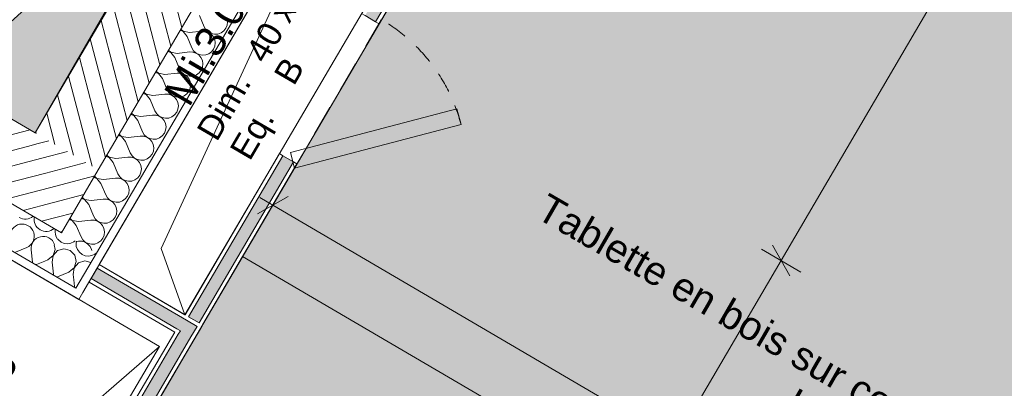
# Model space of a CAD drawing. Header units: millimetres. Extents: x -95266 to 45774, y -33242 to 22435.
# Tile 63 of 88: x -71141 to -68716, y 11918 to 12827. Entities that reach past the tile are written whole.
import ezdxf
from ezdxf.enums import TextEntityAlignment as Align

# ---------------------------------------------------------------- set-up
doc = ezdxf.new("R2010")
doc.units = ezdxf.units.MM
doc.header["$MEASUREMENT"] = 0
doc.linetypes.add('! FIN Pointille', pattern=[87.5, 50, -37.5])
doc.linetypes.add('Tirets petits', pattern=[125, 75, -50])
for name, color, linetype in [('01-STR_Dalles.ARCHI', 7, 'Continuous'), ('01-STR_Murs.ARCHI', 7, 'Continuous'), ('03-SURFACE _ Utile.ARCHI', 7, 'Continuous'), ('04-SOE_Cloisons .ARCHI', 7, 'Continuous'), ('04-SOE_Faux Plafond.ARCHI', 7, 'Continuous'), ('04-SOE_Revetement de sol.ARCHI', 7, 'Continuous'), ('05-INF _ ANNOTATIONS.ARCHI', 7, 'Continuous'), ('05-INF _ COTATIONS.ARCHI', 7, 'Continuous'), ('06-REP _ EQUIP MOBI _ Fluides.ARCHI', 7, 'Continuous'), ('06-REP _ EQUIP MOBI _ marché.ARCHI', 7, 'Continuous'), ('Marques de porte Archicad', 7, 'Continuous'), ('Marques de Zone Archicad', 7, 'Continuous'), ('Portes Archicad', 7, 'Continuous')]:
    doc.layers.add(name, color=color, linetype=linetype)
doc.styles.add('STYLE_GENERE_1', font='arial.ttf')
doc.styles.add('STYLE_GENERE_2', font='arial.ttf')
doc.dimstyles.new('STYLE_GENERE__1', dxfattribs={"dimtxt": 75, "dimasz": 57, "dimexe": 0.18, "dimexo": 50, "dimgap": 0, "dimtad": 1, "dimlfac": 0.001, "dimzin": 0, "dimdsep": 46, "dimtxsty": 'STYLE_GENERE_1', "dimblk": 'ARROWHEAD_2', "dimblk1": 'ARROWHEAD_2', "dimblk2": 'ARROWHEAD_2', "dimcen": 0.09, "dimclrd": 256, "dimclre": 256, "dimclrt": 256, "dimazin": 0, "dimtfac": 1, "dimtdec": 4, "dimtmove": 0, "dimatfit": 3, "dimfxl": 0, "dimtolj": 1, "dimtzin": 0, "dimarcsym": 0})
doc.dimstyles.new('STYLE_GENERE__2', dxfattribs={"dimtxt": 0.18, "dimasz": 57, "dimexe": 0.18, "dimexo": 0.0625, "dimgap": 0, "dimtad": 0, "dimtih": 1, "dimtoh": 1, "dimdec": 4, "dimzin": 0, "dimdsep": 46, "dimcen": 0.09, "dimadec": 0, "dimazin": 0, "dimtfac": 1, "dimtdec": 4, "dimtmove": 0, "dimatfit": 3, "dimldrblk": 'ARROWHEAD_16', "dimfxl": 0, "dimtolj": 1, "dimtzin": 0, "dimarcsym": 0})
pattern_1 = [(194.63202, (0, 0), (-9.47288, 36.283806), [])]

# ---------------------------------------------------------------- blocks, each defined once
blk = doc.blocks.new('Info__23_2', base_point=(-67337.4, 12996.5))
at = {"layer": '03-SURFACE _ Utile.ARCHI', "linetype": 'Continuous', "lineweight": 0, "true_color": 0xffe48a}
blk.add_hatch(color=41, dxfattribs=at).paths.add_polyline_path([(-70895.2, 11725.7), (-68055.6, 10061.9), (-67417.2, 11150.1), (-66277.7, 10497.4), (-65973.6, 11024.1), (-65624.6, 10822.6), (-65102.6, 10521.2), (-63062.3, 14055.1), (-67424.2, 16574.4), (-69604.8, 12852.9), (-70074.5, 13126.3)])
at = {"layer": 'Marques de Zone Archicad', "color": 7, "lineweight": 5}
for tag, height, style, p in [('ROOM_NAME', 125, 'STYLE_GENERE_2', (-67524.8, 13643.2)), ('DUMMY_861', 125, 'STYLE_GENERE_2', (-67252.8, 13514.7)), ('measuredAreaCode', 100, 'STYLE_GENERE_1', (-67642.7, 13444.8)), ('DUMMY_862', 100, 'STYLE_GENERE_1', (-67740.9, 13274.6)), ('DUMMY_864', 100, 'STYLE_GENERE_1', (-67839.1, 13104.5)), ('DUMMY_863', 100, 'STYLE_GENERE_1', (-67470.3, 13118.4)), ('titleZoneLevel', 100, 'STYLE_GENERE_1', (-67937.4, 12934.4)), ('DUMMY_865', 100, 'STYLE_GENERE_1', (-67502.5, 12910.2))]:
    blk.add_attdef(tag, text='', height=height, rotation=329.9997, dxfattribs=dict(at, style=style)).set_placement(p, align=Align.TOP_LEFT)
blk = doc.blocks.new('Dalle_8_2', base_point=(-87291.7, 4437.9))
at = {"layer": '04-SOE_Faux Plafond.ARCHI', "color": 252, "linetype": 'Tirets petits', "lineweight": 5, "flags": 128}
blk.add_lwpolyline([(-87291.7, 4437.9), (-76490.4, 21808.4), (-36023.4, -1555.2), (-39411.7, -7251.8), (-41500.3, -6028), (-43890.9, -4627.3), (-44756.4, -6104.4), (-53251, -1126.9), (-52156.1, 745.7), (-53422.7, 1487.9), (-53460.6, 1423.2), (-53841, 1646.1), (-57988.5, 4076.8), (-57988.2, 4077.3), (-63007.5, 7016.8), (-62958, 7101.4), (-66320.9, 9071.9), (-66373.3, 8982.4), (-70933.1, 11661), (-70035.8, 13192.4), (-72449.2, 14601.8), (-72270.4, 14906.9), (-74211.7, 16044.4), (-75399.8, 14016.8), (-76572.4, 14703.9), (-78078.4, 12133.6), (-80174.3, 8556.8), (-78961.8, 7856.7), (-78041.3, 9427.6), (-72585.2, 6230.6), (-77581.8, -2296.9), (-82427.2, 536.8), (-82006.1, 1387.3)], close=True, dxfattribs=at)
blk = doc.blocks.new('Dalle_16_2', base_point=(-87291.7, 4437.9))
at = {"layer": '04-SOE_Revetement de sol.ARCHI', "color": 7, "linetype": 'Continuous', "lineweight": 5, "flags": 128}
blk.add_lwpolyline([(-58015.2, 4179.4), (-62969.6, 7081.5), (-62958, 7101.4), (-66256.1, 9034.1), (-65662.9, 10050.6), (-65381.5, 9888.2), (-65037.8, 10483.5), (-65973.6, 11023.8), (-66280, 10493.3), (-67417.2, 11150.1), (-68055.6, 10061.9), (-70895.2, 11725.7), (-70035.8, 13192.4), (-72449.2, 14601.8), (-72270.4, 14906.9), (-74211.8, 16044.1), (-75361.8, 14081.5), (-76600.8, 14807.5), (-81255.1, 6860.5), (-74500.5, 2960.8), (-77419.1, -2019.2), (-77695.7, -1857.5), (-77858.4, -2135.2), (-82427.2, 536.8)], dxfattribs=at)
blk = doc.blocks.new('*X242')
at = {"layer": '01-STR_Murs.ARCHI', "color": 7, "linetype": 'Continuous', "lineweight": 5}
for p, q in [((-71031.7, 12275.6), (-71031.7, 12275.6)), ((-71031.7, 12275.6), (-71023.4, 12274.6)), ((-71023.4, 12274.6), (-71015.3, 12276)), ((-71015.3, 12276), (-71007.8, 12279.5)), ((-71007.8, 12279.5), (-71004.9, 12282)), ((-71001.6, 12280), (-71002.3, 12276.3)), ((-71002.3, 12276.3), (-71001.7, 12268)), ((-71016.5, 12258.4), (-71028, 12261.4)), ((-71005.1, 12246.6), (-71016.5, 12258.4)), ((-71001.7, 12268), (-70998.9, 12260.2)), ((-70998.9, 12260.2), (-70994, 12253.5)), ((-70994, 12253.5), (-70987.6, 12248.4)), ((-70987.6, 12248.4), (-70979.9, 12245.2)), ((-70963.5, 12245.6), (-70956, 12249.1)), ((-70956, 12249.1), (-70953.2, 12251.6)), ((-71007.2, 12215.1), (-71001.7, 12230.5)), ((-70996.2, 12227.3), (-71007, 12215)), ((-71001.7, 12230.5), (-71005.1, 12246.6)), ((-70980.6, 12232.2), (-70996.2, 12227.3)), ((-70965.6, 12228.3), (-70980.6, 12232.2)), ((-70979.9, 12245.2), (-70971.7, 12244.3)), ((-70971.7, 12244.3), (-70963.5, 12245.6)), ((-71014.4, 12209.3), (-71007.2, 12215.1)), ((-71007, 12215), (-71009.7, 12198.8)), ((-71009.7, 12198.8), (-71008.2, 12185.4))]:
    blk.add_line(p, q, dxfattribs=at)
blk = doc.blocks.new('*X243')
at = {"layer": '01-STR_Murs.ARCHI', "color": 7, "linetype": 'Continuous', "lineweight": 5}
for p, q in [((-71047.5, 12286.2), (-71045.8, 12283.9)), ((-71045.8, 12283.9), (-71039.3, 12278.7)), ((-71039.3, 12278.7), (-71031.7, 12275.6)), ((-71059, 12245.4), (-71053.5, 12260.8)), ((-71048, 12257.6), (-71058.8, 12245.3)), ((-71053.5, 12260.8), (-71055.9, 12272)), ((-71032.3, 12262.5), (-71048, 12257.6)), ((-71028, 12261.4), (-71032.3, 12262.5)), ((-71071.8, 12235.2), (-71079.3, 12232)), ((-71071.8, 12235.2), (-71059, 12245.4)), ((-71058.8, 12245.3), (-71061.4, 12229.1)), ((-71061.4, 12229.1), (-71058, 12199.3)), ((-71020, 12204.8), (-71047.7, 12193.2)), ((-71020, 12204.8), (-71014.4, 12209.3)), ((-71058.1, 12197.2), (-71058, 12199.3)), ((-71047.7, 12193.2), (-71049.5, 12192.2)), ((-71008.2, 12185.4), (-71006.3, 12169)), ((-71006.3, 12166.9), (-71006.3, 12169))]:
    blk.add_line(p, q, dxfattribs=at)
blk = doc.blocks.new('*X244')
at = {"layer": '01-STR_Murs.ARCHI', "color": 7, "linetype": 'Continuous', "lineweight": 5}
for p, q in [((-71123.6, 12265.5), (-71151.2, 12253.9)), ((-71113.2, 12259.4), (-71109.8, 12229.6)), ((-71079.3, 12232), (-71099.5, 12223.6))]:
    blk.add_line(p, q, dxfattribs=at)
for centre, start, end in [((-71135.2, 12293.2), 292.7621, 186.5019), ((-71127.7, 12365.3), 239.632, 310.4971), ((-71075.9, 12335), 168.7669, 239.632), ((-71075.9, 12335), 239.632, 310.4971), ((-71024.2, 12304.6), 168.7669, 218.4227), ((-71083.4, 12262.8), 19.9725, 186.5019), ((-71139.6, 12226.2), 2.239, 6.5019), ((-71087.9, 12195.9), 112.7621, 117.025)]:
    blk.add_arc(centre, 30, start, end, dxfattribs=at)
blk = doc.blocks.new('Mur_53_2', base_point=(-71102.8, 12547.9))
at = {"layer": '01-STR_Murs.ARCHI', "linetype": 'Continuous', "lineweight": 0, "true_color": 0x000000}
h = blk.add_hatch(dxfattribs=at)
h.set_pattern_fill('Hachure_simple_0002', color=18, style=0, pattern_type=2)
h.set_pattern_definition(pattern_1)
h.paths.add_polyline_path([(-71102.8, 12547.9), (-73087.2, 13710.7), (-73178.2, 13555.4), (-71193.8, 12392.6)])
h = blk.add_hatch(dxfattribs=at)
h.set_pattern_fill('Hachure_simple_0002', color=18, style=0, pattern_type=2)
h.set_pattern_definition(pattern_1)
h.paths.add_polyline_path([(-71102.8, 12547.9), (-71193.8, 12392.6), (-71038.5, 12301.6)])
h = blk.add_hatch(dxfattribs=at)
h.set_pattern_fill('Hachure_simple_0002', color=18, style=0, pattern_type=2)
h.set_pattern_definition(pattern_1)
h.paths.add_polyline_path([(-70947.5, 12456.9), (-71102.8, 12547.9), (-71038.5, 12301.6)])
at = {"layer": '01-STR_Murs.ARCHI', "color": 7, "linetype": 'Continuous', "lineweight": 5}
for p, q in [((-71038.5, 12301.6), (-73178.2, 13555.4)), ((-71002.8, 12164.8), (-73228.8, 13469.1)), ((-71038.5, 12301.6), (-70947.5, 12456.9)), ((-71002.8, 12164.8), (-70952.2, 12251.1))]:
    blk.add_line(p, q, dxfattribs=at)
at = {"layer": '01-STR_Murs.ARCHI', "color": 7, "linetype": 'Continuous', "lineweight": 5, "flags": 128}
for points in [[(-71102.8, 12547.9), (-72089.5, 13126.1)], [(-71401.1, 12375), (-70995.6, 12137.4)], [(-70995.6, 12137.4), (-70985.5, 12154.7)]]:
    blk.add_lwpolyline(points, dxfattribs=at)
at = {"layer": '01-STR_Murs.ARCHI', "color": 7, "lineweight": 5}
for name in ['*X244', '*X243', '*X242']:
    blk.add_blockref(name, (0, 0), dxfattribs=at)
blk = doc.blocks.new('*X279')
at = {"layer": '01-STR_Murs.ARCHI', "color": 7, "linetype": 'Continuous', "lineweight": 5}
for p, q in [((-70698.3, 12836.9), (-70686.7, 12809.3)), ((-70686.7, 12809.3), (-70682.5, 12802.2)), ((-70633.2, 12805.7), (-70630, 12813.4)), ((-70629.1, 12821.6), (-70630.4, 12829.8)), ((-70630, 12813.4), (-70629.1, 12821.6)), ((-70738.9, 12798), (-70746.1, 12800.6)), ((-70744.6, 12803.2), (-70738.8, 12798.2)), ((-70728.7, 12785.2), (-70738.9, 12798)), ((-70738.8, 12798.2), (-70722.6, 12795.5)), ((-70728.7, 12785.2), (-70717.1, 12757.5)), ((-70722.6, 12795.5), (-70692.8, 12798.9)), ((-70684.5, 12798.7), (-70692.8, 12798.9)), ((-70676.6, 12796.3), (-70684.5, 12798.7)), ((-70682.5, 12802.2), (-70676.5, 12796.5)), ((-70669.7, 12791.7), (-70676.6, 12796.3)), ((-70676.5, 12796.5), (-70669.2, 12792.6)), ((-70664.3, 12785.5), (-70669.7, 12791.7)), ((-70669.2, 12792.6), (-70661.1, 12790.9)), ((-70660.7, 12778), (-70664.3, 12785.5)), ((-70661.1, 12790.9), (-70652.8, 12791.5)), ((-70652.8, 12791.5), (-70645, 12794.4)), ((-70645, 12794.4), (-70638.3, 12799.2)), ((-70638.3, 12799.2), (-70633.2, 12805.7)), ((-70663.5, 12753.9), (-70660.4, 12761.6)), ((-70659.4, 12769.8), (-70660.7, 12778)), ((-70660.4, 12761.6), (-70659.4, 12769.8)), ((-70769.2, 12746.2), (-70776.5, 12748.8)), ((-70774.9, 12751.5), (-70769.1, 12746.4)), ((-70759, 12733.4), (-70769.2, 12746.2)), ((-70769.1, 12746.4), (-70752.9, 12743.8)), ((-70752.9, 12743.8), (-70723.1, 12747.2)), ((-70714.9, 12746.9), (-70723.1, 12747.2)), ((-70717.1, 12757.5), (-70712.8, 12750.4)), ((-70707, 12744.5), (-70714.9, 12746.9)), ((-70712.8, 12750.4), (-70706.8, 12744.7)), ((-70700, 12740), (-70707, 12744.5)), ((-70706.8, 12744.7), (-70699.5, 12740.9)), ((-70694.6, 12733.7), (-70700, 12740)), ((-70699.5, 12740.9), (-70691.4, 12739.2)), ((-70691.1, 12726.2), (-70694.6, 12733.7)), ((-70691.4, 12739.2), (-70683.1, 12739.8)), ((-70683.1, 12739.8), (-70675.4, 12742.6)), ((-70675.4, 12742.6), (-70668.6, 12747.4)), ((-70668.6, 12747.4), (-70663.5, 12753.9)), ((-70759, 12733.4), (-70747.4, 12705.7)), ((-70693.8, 12702.2), (-70690.7, 12709.8)), ((-70689.7, 12718.1), (-70691.1, 12726.2)), ((-70690.7, 12709.8), (-70689.7, 12718.1)), ((-70799.6, 12694.4), (-70806.8, 12697)), ((-70805.2, 12699.7), (-70799.4, 12694.7)), ((-70789.3, 12681.6), (-70799.6, 12694.4)), ((-70799.4, 12694.7), (-70783.3, 12692)), ((-70783.3, 12692), (-70753.5, 12695.4)), ((-70745.2, 12695.2), (-70753.5, 12695.4)), ((-70747.4, 12705.7), (-70743.2, 12698.6)), ((-70737.3, 12692.7), (-70745.2, 12695.2)), ((-70743.2, 12698.6), (-70737.2, 12692.9)), ((-70730.4, 12688.2), (-70737.3, 12692.7)), ((-70737.2, 12692.9), (-70729.8, 12689.1)), ((-70724.9, 12681.9), (-70730.4, 12688.2)), ((-70729.8, 12689.1), (-70721.7, 12687.4)), ((-70721.7, 12687.4), (-70713.5, 12688)), ((-70713.5, 12688), (-70705.7, 12690.8)), ((-70705.7, 12690.8), (-70699, 12695.7)), ((-70699, 12695.7), (-70693.8, 12702.2)), ((-70789.3, 12681.6), (-70777.7, 12654)), ((-70721.4, 12674.5), (-70724.9, 12681.9)), ((-70720.1, 12666.3), (-70721.4, 12674.5)), ((-70721, 12658.1), (-70720.1, 12666.3)), ((-70829.9, 12642.7), (-70837.1, 12645.3)), ((-70835.6, 12647.9), (-70829.8, 12642.9)), ((-70819.7, 12629.9), (-70829.9, 12642.7)), ((-70829.8, 12642.9), (-70813.6, 12640.2)), ((-70813.6, 12640.2), (-70783.8, 12643.6)), ((-70775.5, 12643.4), (-70783.8, 12643.6)), ((-70777.7, 12654), (-70773.5, 12646.9)), ((-70767.6, 12640.9), (-70775.5, 12643.4)), ((-70773.5, 12646.9), (-70767.5, 12641.2)), ((-70760.7, 12636.4), (-70767.6, 12640.9)), ((-70767.5, 12641.2), (-70760.2, 12637.3)), ((-70755.3, 12630.2), (-70760.7, 12636.4)), ((-70760.2, 12637.3), (-70752.1, 12635.6)), ((-70743.8, 12636.2), (-70736, 12639.1)), ((-70736, 12639.1), (-70729.3, 12643.9)), ((-70729.3, 12643.9), (-70724.2, 12650.4)), ((-70724.2, 12650.4), (-70721, 12658.1)), ((-70819.7, 12629.9), (-70808.1, 12602.2)), ((-70751.7, 12622.7), (-70755.3, 12630.2)), ((-70752.1, 12635.6), (-70743.8, 12636.2)), ((-70750.4, 12614.5), (-70751.7, 12622.7)), ((-70751.4, 12606.3), (-70750.4, 12614.5)), ((-70860.2, 12590.9), (-70867.5, 12593.5)), ((-70865.9, 12596.2), (-70860.1, 12591.1)), ((-70850, 12578.1), (-70860.2, 12590.9)), ((-70860.1, 12591.1), (-70843.9, 12588.5)), ((-70843.9, 12588.5), (-70814.1, 12591.8)), ((-70805.9, 12591.6), (-70814.1, 12591.8)), ((-70808.1, 12602.2), (-70803.8, 12595.1)), ((-70798, 12589.2), (-70805.9, 12591.6)), ((-70803.8, 12595.1), (-70797.8, 12589.4)), ((-70791, 12584.7), (-70798, 12589.2)), ((-70797.8, 12589.4), (-70790.5, 12585.6)), ((-70766.4, 12587.3), (-70759.6, 12592.1)), ((-70759.6, 12592.1), (-70754.5, 12598.6)), ((-70754.5, 12598.6), (-70751.4, 12606.3)), ((-70850, 12578.1), (-70838.4, 12550.4)), ((-70785.6, 12578.4), (-70791, 12584.7)), ((-70790.5, 12585.6), (-70782.4, 12583.9)), ((-70782.1, 12570.9), (-70785.6, 12578.4)), ((-70782.4, 12583.9), (-70774.1, 12584.5)), ((-70780.7, 12562.7), (-70782.1, 12570.9)), ((-70774.1, 12584.5), (-70766.4, 12587.3)), ((-70890.6, 12539.1), (-70897.8, 12541.7)), ((-70896.2, 12544.4), (-70890.4, 12539.3)), ((-70874.3, 12536.7), (-70844.5, 12540.1)), ((-70836.2, 12539.9), (-70844.5, 12540.1)), ((-70838.4, 12550.4), (-70834.2, 12543.3)), ((-70828.3, 12537.4), (-70836.2, 12539.9)), ((-70834.2, 12543.3), (-70828.2, 12537.6)), ((-70796.7, 12535.5), (-70790, 12540.4)), ((-70790, 12540.4), (-70784.8, 12546.9)), ((-70784.8, 12546.9), (-70781.7, 12554.5)), ((-70781.7, 12554.5), (-70780.7, 12562.7)), ((-70880.3, 12526.3), (-70890.6, 12539.1)), ((-70890.4, 12539.3), (-70874.3, 12536.7)), ((-70880.3, 12526.3), (-70868.7, 12498.7)), ((-70821.4, 12532.9), (-70828.3, 12537.4)), ((-70828.2, 12537.6), (-70820.8, 12533.8)), ((-70815.9, 12526.6), (-70821.4, 12532.9)), ((-70820.8, 12533.8), (-70812.7, 12532.1)), ((-70812.4, 12519.1), (-70815.9, 12526.6)), ((-70812.7, 12532.1), (-70804.5, 12532.7)), ((-70811.1, 12511), (-70812.4, 12519.1)), ((-70804.5, 12532.7), (-70796.7, 12535.5)), ((-70926.6, 12492.6), (-70920.8, 12487.6)), ((-70868.7, 12498.7), (-70864.5, 12491.5)), ((-70864.5, 12491.5), (-70858.5, 12485.9)), ((-70820.3, 12488.6), (-70815.2, 12495.1)), ((-70815.2, 12495.1), (-70812, 12502.8)), ((-70812, 12502.8), (-70811.1, 12511)), ((-70920.9, 12487.4), (-70928.1, 12490)), ((-70910.7, 12474.6), (-70920.9, 12487.4)), ((-70920.8, 12487.6), (-70904.6, 12484.9)), ((-70910.7, 12474.6), (-70899.1, 12446.9)), ((-70904.6, 12484.9), (-70874.8, 12488.3)), ((-70866.5, 12488.1), (-70874.8, 12488.3)), ((-70858.6, 12485.6), (-70866.5, 12488.1)), ((-70851.7, 12481.1), (-70858.6, 12485.6)), ((-70858.5, 12485.9), (-70851.2, 12482)), ((-70846.3, 12474.9), (-70851.7, 12481.1)), ((-70851.2, 12482), (-70843.1, 12480.3)), ((-70842.7, 12467.4), (-70846.3, 12474.9)), ((-70843.1, 12480.3), (-70834.8, 12480.9)), ((-70841.4, 12459.2), (-70842.7, 12467.4)), ((-70834.8, 12480.9), (-70827, 12483.8)), ((-70827, 12483.8), (-70820.3, 12488.6)), ((-70899.1, 12446.9), (-70894.8, 12439.8)), ((-70850.6, 12436.8), (-70845.5, 12443.3)), ((-70845.5, 12443.3), (-70842.4, 12451)), ((-70842.4, 12451), (-70841.4, 12459.2)), ((-70951.2, 12435.6), (-70958.5, 12438.2)), ((-70956.9, 12440.9), (-70951.1, 12435.8)), ((-70941, 12422.8), (-70951.2, 12435.6)), ((-70951.1, 12435.8), (-70934.9, 12433.1)), ((-70941, 12422.8), (-70929.4, 12395.1)), ((-70934.9, 12433.1), (-70905.1, 12436.5)), ((-70896.9, 12436.3), (-70905.1, 12436.5)), ((-70888.9, 12433.9), (-70896.9, 12436.3)), ((-70894.8, 12439.8), (-70888.8, 12434.1)), ((-70882, 12429.4), (-70888.9, 12433.9)), ((-70888.8, 12434.1), (-70881.5, 12430.3)), ((-70876.6, 12423.1), (-70882, 12429.4)), ((-70881.5, 12430.3), (-70873.4, 12428.6)), ((-70873.1, 12415.6), (-70876.6, 12423.1)), ((-70873.4, 12428.6), (-70865.1, 12429.2)), ((-70865.1, 12429.2), (-70857.4, 12432)), ((-70857.4, 12432), (-70850.6, 12436.8)), ((-70929.4, 12395.1), (-70925.2, 12388)), ((-70875.8, 12391.6), (-70872.7, 12399.2)), ((-70871.7, 12407.4), (-70873.1, 12415.6)), ((-70872.7, 12399.2), (-70871.7, 12407.4)), ((-70981.6, 12383.8), (-70988.8, 12386.4)), ((-70987.2, 12389.1), (-70981.4, 12384)), ((-70971.3, 12371), (-70981.6, 12383.8)), ((-70981.4, 12384), (-70965.3, 12381.4)), ((-70971.3, 12371), (-70959.7, 12343.4)), ((-70965.3, 12381.4), (-70935.5, 12384.8)), ((-70927.2, 12384.6), (-70935.5, 12384.8)), ((-70919.3, 12382.1), (-70927.2, 12384.6)), ((-70925.2, 12388), (-70919.2, 12382.3)), ((-70912.4, 12377.6), (-70919.3, 12382.1)), ((-70919.2, 12382.3), (-70911.8, 12378.5)), ((-70906.9, 12371.3), (-70912.4, 12377.6)), ((-70911.8, 12378.5), (-70903.7, 12376.8)), ((-70903.4, 12363.8), (-70906.9, 12371.3)), ((-70903.7, 12376.8), (-70895.5, 12377.4)), ((-70895.5, 12377.4), (-70887.7, 12380.2)), ((-70887.7, 12380.2), (-70881, 12385.1)), ((-70881, 12385.1), (-70875.8, 12391.6)), ((-70906.2, 12339.8), (-70903, 12347.5)), ((-70902.1, 12355.7), (-70903.4, 12363.8)), ((-70903, 12347.5), (-70902.1, 12355.7)), ((-71011.9, 12332.1), (-71019.1, 12334.7)), ((-71017.6, 12337.3), (-71011.8, 12332.3)), ((-71001.7, 12319.3), (-71011.9, 12332.1)), ((-71011.8, 12332.3), (-70995.6, 12329.6)), ((-70995.6, 12329.6), (-70965.8, 12333)), ((-70957.5, 12332.8), (-70965.8, 12333)), ((-70959.7, 12343.4), (-70955.5, 12336.2)), ((-70949.6, 12330.3), (-70957.5, 12332.8)), ((-70955.5, 12336.2), (-70949.5, 12330.6)), ((-70942.7, 12325.8), (-70949.6, 12330.3)), ((-70949.5, 12330.6), (-70942.2, 12326.7)), ((-70937.3, 12319.6), (-70942.7, 12325.8)), ((-70942.2, 12326.7), (-70934.1, 12325)), ((-70934.1, 12325), (-70925.8, 12325.6)), ((-70925.8, 12325.6), (-70918, 12328.5)), ((-70918, 12328.5), (-70911.3, 12333.3)), ((-70911.3, 12333.3), (-70906.2, 12339.8)), ((-71001.7, 12319.3), (-70990.1, 12291.6)), ((-70933.7, 12312.1), (-70937.3, 12319.6)), ((-70932.4, 12303.9), (-70933.7, 12312.1)), ((-70933.4, 12295.7), (-70932.4, 12303.9)), ((-71002.5, 12280.5), (-70996.1, 12281.2)), ((-70987.9, 12281), (-70996.1, 12281.2)), ((-70990.1, 12291.6), (-70985.8, 12284.5)), ((-70979.9, 12278.6), (-70987.9, 12281)), ((-70985.8, 12284.5), (-70979.8, 12278.8)), ((-70973, 12274), (-70979.9, 12278.6)), ((-70979.8, 12278.8), (-70972.5, 12275)), ((-70967.6, 12267.8), (-70973, 12274)), ((-70972.5, 12275), (-70964.4, 12273.3)), ((-70964.4, 12273.3), (-70956.1, 12273.9)), ((-70956.1, 12273.9), (-70948.4, 12276.7)), ((-70948.4, 12276.7), (-70941.6, 12281.5)), ((-70941.6, 12281.5), (-70936.5, 12288)), ((-70936.5, 12288), (-70933.4, 12295.7)), ((-70964.1, 12260.3), (-70967.6, 12267.8)), ((-70963.7, 12257.8), (-70964.1, 12260.3))]:
    blk.add_line(p, q, dxfattribs=at)
blk = doc.blocks.new('Mur_63_2', base_point=(-70700.9, 13233.8))
at = {"layer": '01-STR_Murs.ARCHI', "linetype": 'Continuous', "lineweight": 0, "true_color": 0x000000}
h = blk.add_hatch(dxfattribs=at)
h.set_pattern_fill('Hachure_simple_0002', color=18, style=0, pattern_type=2)
h.set_pattern_definition([(284.63202, (0, 0), (36.283806, 9.47288), [])])
h.paths.add_polyline_path([(-70947.5, 12456.9), (-70545.4, 13143.1), (-70700.9, 13233.8), (-71102.8, 12547.9)])
at = {"layer": '01-STR_Murs.ARCHI', "color": 7, "linetype": 'Continuous', "lineweight": 5}
for p, q in [((-70368.1, 13248), (-70952.2, 12251.1)), ((-70545.4, 13143.1), (-70947.5, 12456.9)), ((-71038.5, 12301.6), (-70947.5, 12456.9)), ((-71002.8, 12164.8), (-70952.2, 12251.1))]:
    blk.add_line(p, q, dxfattribs=at)
at = {"layer": '01-STR_Murs.ARCHI', "color": 7, "linetype": 'Continuous', "lineweight": 5, "flags": 128}
for points in [[(-70985.5, 12154.7), (-70300.2, 13324.2)], [(-70700.9, 13233.8), (-71102.8, 12547.9)]]:
    blk.add_lwpolyline(points, dxfattribs=at)
at = {"layer": '01-STR_Murs.ARCHI', "color": 7, "lineweight": 5}
blk.add_blockref('*X279', (0, 0), dxfattribs=at)
blk = doc.blocks.new('Porte 27_8')
at = {"layer": 'Portes Archicad', "color": 7, "linetype": 'Continuous', "lineweight": 5}
for p, q in [((-151.3, 391.7), (-123, 420)), ((-123, 420), (297, 0)), ((268.7, -28.3), (-151.3, 391.7)), ((-297, 0), (-325, 0)), ((-325, 0), (-325, -50)), ((-325, 0), (-325, -10)), ((-325, 0), (-325, -10)), ((-297, -40), (-297, 0)), ((297, 0), (268.7, -28.3)), ((325, 0), (297, 0)), ((297, 0), (297, -40)), ((325, -50), (325, 0)), ((325, 0), (325, -10)), ((325, 0), (325, -10)), ((-325, -10), (-325, -40)), ((-325, -10), (-325, -40)), ((325, -10), (325, -40)), ((325, -10), (325, -40)), ((-325, -40), (-325, -50)), ((-325, -40), (-325, -50)), ((-285, -40), (-297, -40)), ((-285, -50), (-285, -40)), ((297, -40), (285, -40)), ((285, -40), (285, -50)), ((325, -40), (325, -50)), ((325, -40), (325, -50)), ((-325, -50), (-285, -50)), ((285, -50), (325, -50))]:
    blk.add_line(p, q, dxfattribs=at)
at = {"layer": 'Portes Archicad', "color": 8, "linetype": '! FIN Pointille', "lineweight": 5}
blk.add_arc((297, 0), 594, 135, 180, dxfattribs=at)
blk = doc.blocks.new('Mur_74_2', base_point=(-73491.7, 13020.4))
at = {"layer": 'Portes Archicad', "color": 7, "linetype": 'Continuous', "lineweight": 5, "zscale": 1000, "rotation": 149.5749200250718}
blk.add_blockref('Porte 27_8', (-71344.6, 11759.5), dxfattribs=at)
blk = doc.blocks.new('Mur_77_2', base_point=(-70690.7, 12074.7))
at = {"layer": '04-SOE_Cloisons .ARCHI', "linetype": 'Continuous', "lineweight": 0, "true_color": 0xffffff}
for points in [[(-70950.3, 12214.8), (-70965.4, 12188.9), (-70745.4, 12060.4), (-70730.3, 12086.2)], [(-70730.3, 12086.2), (-70745.4, 12060.4), (-70704.4, 12071.1)], [(-70719.5, 12045.2), (-70704.4, 12071.1), (-70745.4, 12060.4)]]:
    blk.add_hatch(color=7, dxfattribs=at).paths.add_polyline_path(points)
at = {"layer": '04-SOE_Cloisons .ARCHI', "color": 7, "linetype": 'Continuous', "lineweight": 5}
for p, q in [((-70730.3, 12086.2), (-70950.3, 12214.8)), ((-70754.1, 12065.4), (-70965.4, 12188.9)), ((-70704.4, 12071.1), (-70730.3, 12086.2)), ((-70745.4, 12060.4), (-70754.1, 12065.4)), ((-70750.5, 12051.7), (-70745.4, 12060.4)), ((-70719.5, 12045.2), (-70704.4, 12071.1))]:
    blk.add_line(p, q, dxfattribs=at)
at = {"layer": '04-SOE_Cloisons .ARCHI', "color": 7, "linetype": 'Continuous', "lineweight": 5, "flags": 128}
for points in [[(-70950.3, 12214.8), (-70965.4, 12188.9)], [(-70945.2, 12223.5), (-70950.3, 12214.8)], [(-70733.9, 12099.9), (-70945.2, 12223.5)], [(-70965.4, 12188.9), (-70970.4, 12180.3)], [(-70970.4, 12180.3), (-70759.1, 12056.8)], [(-70699.3, 12079.7), (-70725.2, 12094.9)], [(-70690.7, 12074.7), (-70695.7, 12066.1)]]:
    blk.add_lwpolyline(points, dxfattribs=at)
blk = doc.blocks.new('Mur_86_2', base_point=(-70995.5, 11554.5))
at = {"layer": '04-SOE_Cloisons .ARCHI', "linetype": 'Continuous', "lineweight": 0, "true_color": 0xffffff}
blk.add_hatch(color=7, dxfattribs=at).paths.add_polyline_path([(-70745.4, 12060.4), (-70745.4, 12060.4), (-71009.8, 11609.3), (-70983.9, 11594.1), (-70719.5, 12045.2)])
at = {"layer": '04-SOE_Cloisons .ARCHI', "color": 7, "linetype": 'Continuous', "lineweight": 5}
for p, q in [((-70750.5, 12051.7), (-70745.4, 12060.4)), ((-70719.5, 12045.2), (-70704.4, 12071.1)), ((-71004.7, 11617.9), (-70750.5, 12051.7)), ((-70983.9, 11594.1), (-70719.5, 12045.2)), ((-71009.8, 11609.3), (-71004.7, 11617.9)), ((-70999.1, 11568.2), (-70983.9, 11594.1))]:
    blk.add_line(p, q, dxfattribs=at)
at = {"layer": '04-SOE_Cloisons .ARCHI', "color": 7, "linetype": 'Continuous', "lineweight": 5, "flags": 128}
for points in [[(-70759.1, 12056.8), (-71013.3, 11622.9)], [(-70990.4, 11563.1), (-70695.7, 12066.1)]]:
    blk.add_lwpolyline(points, dxfattribs=at)
blk = doc.blocks.new('Porte 27_14')
at = {"layer": 'Portes Archicad', "color": 7, "linetype": 'Continuous', "lineweight": 5}
for p, q in [((-116.1, 271.5), (-87.8, 299.8)), ((-87.8, 299.8), (212, 0)), ((183.7, -28.3), (-116.1, 271.5)), ((-200, 0), (-200, -10)), ((-200, 0), (-200, -10)), ((212, 0), (183.7, -28.3)), ((200, 0), (200, -10)), ((200, 0), (200, -10)), ((-200, -10), (-200, -40)), ((-200, -10), (-200, -40)), ((200, -10), (200, -40)), ((200, -10), (200, -40)), ((-200, -40), (-200, -50)), ((-200, -40), (-200, -50)), ((200, -40), (200, -50)), ((200, -40), (200, -50))]:
    blk.add_line(p, q, dxfattribs=at)
at = {"layer": 'Portes Archicad', "color": 8, "linetype": '! FIN Pointille', "lineweight": 5}
blk.add_arc((212, 0), 424, 135, 180, dxfattribs=at)
blk = doc.blocks.new('Marque porte 27_8')
at = {"layer": 'Marques de porte Archicad', "color": 7, "lineweight": 5, "char_height": 60, "attachment_point": 1, "rotation": 180, "style": 'STYLE_GENERE_1'}
for s, insert in [('\\A1;{\\pql;\\pt0,50;\\fArial|b0|i0|c0|p0;\\W1.000000; x 40\\fArial|b0|i0|c0|p0;\\W1.000000;\\A1{\\H.66x;\\S^  ;}\\fArial|b0|i0|c0|p0;\\W1.000000;\\fArial|b0|i0|c0|p0;\\W1.000000;\\A1{\\H.66x;\\S^  ;}}', (-63.4, -250.3)), ('\\A1;{\\pql;\\pt0,50;\\fArial|b0|i0|c0|p0;\\W1.000000;40\\fArial|b0|i0|c0|p0;\\W1.000000;\\A1{\\H.66x;\\S^  ;}\\fArial|b0|i0|c0|p0;\\W1.000000;\\fArial|b0|i0|c0|p0;\\W1.000000;\\A1{\\H.66x;\\S^  ;}}', (28.1, -250.3))]:
    blk.add_mtext(s, dxfattribs=dict(at, insert=insert))
at = {"layer": 'Marques de porte Archicad', "color": 7, "lineweight": 5, "style": 'STYLE_GENERE_1'}
for tag, p in [('DUMMY_229', (28.1, -183.4)), ('strLocationPrefix', (243, -183.4)), ('DUMMY_228', (-241.8, -264)), ('strWHPrefix', (243, -277.7))]:
    blk.add_attdef(tag, text='', height=60, rotation=180, dxfattribs=at).set_placement(p, align=Align.TOP_LEFT)
at = {"layer": 'Marques de porte Archicad', "color": 7, "lineweight": 5, "style": 'STYLE_GENERE_2'}
blk.add_attdef('AC_WIDO_ID', text='', height=75, rotation=180, dxfattribs=at).set_placement((237.3, -239.6), align=Align.BOTTOM_LEFT)
blk = doc.blocks.new('Mur_175_2', base_point=(-70035.8, 13192.4))
at = {"layer": '04-SOE_Cloisons .ARCHI', "linetype": 'Continuous', "lineweight": 0, "true_color": 0xffffff}
for points in [[(-70095.6, 13169.5), (-70290.5, 12836.8), (-70264.6, 12821.6), (-70069.7, 13154.3)], [(-70725.2, 12094.9), (-70699.3, 12079.7), (-70466.8, 12476.5), (-70492.7, 12491.7)]]:
    blk.add_hatch(color=7, dxfattribs=at).paths.add_polyline_path(points)
at = {"layer": '04-SOE_Cloisons .ARCHI', "color": 7, "linetype": 'Continuous', "lineweight": 5}
for p, q in [((-70264.6, 12821.6), (-70069.7, 13154.3)), ((-70264.6, 12821.6), (-70290.5, 12836.8)), ((-70256, 12816.6), (-70264.6, 12821.6)), ((-70725.2, 12094.9), (-70492.7, 12491.7)), ((-70492.7, 12491.7), (-70501.4, 12496.7)), ((-70466.8, 12476.5), (-70492.7, 12491.7)), ((-70699.3, 12079.7), (-70466.8, 12476.5)), ((-70458.2, 12471.4), (-70466.8, 12476.5))]:
    blk.add_line(p, q, dxfattribs=at)
at = {"layer": '04-SOE_Cloisons .ARCHI', "color": 7, "linetype": 'Continuous', "lineweight": 5, "flags": 128}
for points in [[(-70256, 12816.6), (-70061.1, 13149.3)], [(-70501.4, 12496.7), (-70733.9, 12099.9)], [(-70690.7, 12074.7), (-70458.2, 12471.4)], [(-70725.2, 12094.9), (-70699.3, 12079.7)]]:
    blk.add_lwpolyline(points, dxfattribs=at)
at = {"layer": 'Marques de porte Archicad', "color": 7, "lineweight": 5}
ref = blk.add_blockref('Marque porte 27_8', (-70357.1, 12644), dxfattribs=dict(at, rotation=239.6320204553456))
ref.add_attrib('AC_WIDO_ID', 'Mi.3.06', dxfattribs={"color": 7, "lineweight": 5, "height": 75, "rotation": 59.632, "style": 'STYLE_GENERE_2'}).set_placement((-70704.8, 12597.2), align=Align.BOTTOM_LEFT)
ref.add_attrib('strLocationPrefix', 'Eq.', dxfattribs={"color": 7, "lineweight": 5, "height": 60, "rotation": 59.632, "style": 'STYLE_GENERE_1'}).set_placement((-70626.4, 12506.5), align=Align.TOP_LEFT)
ref.add_attrib('strWHPrefix', 'Dim.', dxfattribs={"color": 7, "lineweight": 5, "height": 60, "rotation": 59.632, "style": 'STYLE_GENERE_1'}).set_placement((-70707.7, 12554.1), align=Align.TOP_LEFT)
ref.add_attrib('DUMMY_231', 'B', dxfattribs={"color": 7, "lineweight": 5, "height": 60, "rotation": 59.632, "style": 'STYLE_GENERE_1'}).set_placement((-70517.8, 12691.8), align=Align.TOP_LEFT)
at = {"layer": 'Portes Archicad', "color": 7, "linetype": 'Continuous', "lineweight": 5, "zscale": 1000, "rotation": 239.6320204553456}
blk.add_blockref('Porte 27_14', (-70357.1, 12644), dxfattribs=at)
blk = doc.blocks.new('Symbole ouverture sol 27_5')
at = {"layer": '01-STR_Dalles.ARCHI', "color": 7, "linetype": 'Continuous', "lineweight": 5, "flags": 128}
for points in [[(586.6, 113.4), (700, 450), (0, 450), (0, 0)], [(0, 0), (700, 0), (700, 450), (586.6, 113.4)]]:
    blk.add_lwpolyline(points, close=True, dxfattribs=at)
at = {"layer": '01-STR_Dalles.ARCHI', "color": 7, "lineweight": 5, "insert": (347.8, 134.6), "char_height": 80, "attachment_point": 8, "style": 'STYLE_GENERE_1'}
blk.add_mtext('\\A1;{\\pqc;\\pt0;\\fArial|b0|i0|c0|p0;\\W1.000000;AEP\\fArial|b0|i0|c0|p0;\\W1.000000;\\A1{\\H.66x;\\S^  ;}\\fArial|b0|i0|c0|p0;\\W1.000000;\\fArial|b0|i0|c0|p0;\\W1.000000;\\A1{\\H.66x;\\S^  ;}\\fArial|b0|i0|c0|p0;\\W1.000000;\\fArial|b0|i0|c0|p0;\\W1.000000;\\A1{\\H.66x;\\S^  ;}}', dxfattribs=at)
blk = doc.blocks.new('Symbole ouverture sol 27[82]_2', base_point=(-72088.8, 13117.2))
at = {"layer": '06-REP _ EQUIP MOBI _ Fluides.ARCHI', "linetype": 'Continuous', "lineweight": 0, "true_color": 0x000000}
blk.add_hatch(color=18, dxfattribs=at).paths.add_polyline_path([(-72088.8, 13117.2), (-71102.8, 12547.9), (-70701.6, 13242.7), (-71173.5, 12811.7)])
at = {"layer": '06-REP _ EQUIP MOBI _ Fluides.ARCHI', "color": 8, "linetype": 'Continuous', "lineweight": 5, "flags": 128}
blk.add_lwpolyline([(-72088.8, 13117.2), (-71102.8, 12547.9), (-70701.6, 13242.7), (-71173.5, 12811.7)], close=True, dxfattribs=at)
blk = doc.blocks.new('Table murale 27[138]_2', base_point=(-70592, 12243.3))
at = {"layer": '06-REP _ EQUIP MOBI _ marché.ARCHI', "color": 8, "linetype": 'Continuous', "lineweight": 5}
for p, q in [((-70869.9, 11768.9), (-70592, 12243.3)), ((-70592, 12243.3), (-67751.7, 10579.2))]:
    blk.add_line(p, q, dxfattribs=at)
blk = doc.blocks.new('Symbole ouverture sol 27_9')
at = {"layer": '01-STR_Dalles.ARCHI', "color": 7, "linetype": 'Continuous', "lineweight": 5, "flags": 128}
for points in [[(1134.2, 111.6), (1245.8, 244.8), (0, 244.8), (0, 0)], [(0, 0), (1245.8, 0), (1245.8, 244.8), (1134.2, 111.6)]]:
    blk.add_lwpolyline(points, close=True, dxfattribs=at)
blk = doc.blocks.new('*D793')
at = {"layer": '05-INF _ COTATIONS.ARCHI', "color": 251, "linetype": 'Continuous', "lineweight": 5, "true_color": 0x666666}
for p, q in [((-70844, 11813), (-70787.2, 11910.1)), ((-70778, 11882.9), (-70853.2, 11840.1)), ((-70847.2, 11880.1), (-70815.6, 11861.5)), ((-70815.6, 11861.5), (-67975.3, 10197.5)), ((-68003.7, 10148.9), (-67946.9, 10246)), ((-68012.9, 10176.1), (-67937.7, 10218.9)), ((-67975.3, 10197.5), (-67943.7, 10178.9))]:
    blk.add_line(p, q, dxfattribs=at)
at = {"layer": '05-INF _ COTATIONS.ARCHI', "color": 251, "lineweight": 5, "true_color": 0x666666, "insert": (-69474.2, 11093), "char_height": 75, "attachment_point": 7, "rotation": 329.6352, "style": 'STYLE_GENERE_1'}
blk.add_mtext('\\A1;{\\pql;\\fArial|b0|i0|c0|p0;\\W1.000000;3,29}', dxfattribs=at)
blk = doc.blocks.new('ARROWHEAD_2')
at = {"color": 0, "linetype": 'Continuous', "lineweight": 0}
for p, q in [((-0.378, -0.655), (0.378, 0.655)), ((0, 0), (-1, 0))]:
    blk.add_line(p, q, dxfattribs=at)
blk = doc.blocks.new('*D797')
at = {"layer": '05-INF _ COTATIONS.ARCHI', "color": 251, "linetype": 'Continuous', "lineweight": 5, "true_color": 0x666666}
for p, q in [((-69217.2, 12204.8), (-69314.3, 12261.7)), ((-69287.2, 12270.9), (-69244.3, 12195.6)), ((-69903.6, 11144.7), (-69265.8, 12233.2)), ((-69925, 11182.3), (-69882.2, 11107.1)), ((-69855, 11116.3), (-69952.1, 11173.1)), ((-69941.5, 11080), (-69903.6, 11144.7))]:
    blk.add_line(p, q, dxfattribs=at)
at = {"layer": '05-INF _ COTATIONS.ARCHI', "color": 251, "lineweight": 5, "true_color": 0x666666, "insert": (-69648.2, 11610.2), "char_height": 75, "attachment_point": 7, "rotation": 59.632, "style": 'STYLE_GENERE_1'}
blk.add_mtext('\\A1;{\\pql;\\fArial|b0|i0|c0|p0;\\W1.000000;1,26}', dxfattribs=at)
blk = doc.blocks.new('*D798')
at = {"layer": '05-INF _ COTATIONS.ARCHI', "color": 251, "linetype": 'Continuous', "lineweight": 5, "true_color": 0x666666}
for p, q in [((-66867.4, 16252.2), (-66910.2, 16327.5)), ((-66840.3, 16261.4), (-66937.3, 16318.2)), ((-66888.8, 16289.8), (-66870.3, 16321.5)), ((-69265.8, 12233.2), (-66888.8, 16289.8)), ((-69217.2, 12204.8), (-69314.3, 12261.7)), ((-69287.2, 12270.9), (-69244.3, 12195.6))]:
    blk.add_line(p, q, dxfattribs=at)
at = {"layer": '05-INF _ COTATIONS.ARCHI', "color": 251, "lineweight": 5, "true_color": 0x666666, "insert": (-68140.8, 14182.7), "char_height": 75, "attachment_point": 7, "rotation": 59.632, "style": 'STYLE_GENERE_1'}
blk.add_mtext('\\A1;{\\pql;\\fArial|b0|i0|c0|p0;\\W1.000000;4,70}', dxfattribs=at)
blk = doc.blocks.new('*D806')
at = {"layer": '05-INF _ COTATIONS.ARCHI', "color": 251, "linetype": 'Continuous', "lineweight": 5, "true_color": 0x666666}
for p, q in [((-67677.7, 10705.6), (-70517.8, 12369.7)), ((-67649.2, 10754.1), (-67706.1, 10657)), ((-67715.3, 10684.1), (-67640, 10727)), ((-67613, 10667.6), (-67677.7, 10705.6)), ((-67584.5, 10716.2), (-67641.4, 10619.1)), ((-67650.6, 10646.2), (-67575.3, 10689)), ((-65955.1, 9696.2), (-67613, 10667.6))]:
    blk.add_line(p, q, dxfattribs=at)
blk = doc.blocks.new('*D807')
at = {"layer": '05-INF _ COTATIONS.ARCHI', "color": 251, "linetype": 'Continuous', "lineweight": 5, "true_color": 0x666666}
for p, q in [((-70489.4, 12418.3), (-70546.3, 12321.2)), ((-70480.2, 12391.1), (-70555.5, 12348.3)), ((-70517.8, 12369.7), (-70549.5, 12388.3)), ((-67677.7, 10705.6), (-70517.8, 12369.7)), ((-67715.3, 10684.1), (-67640, 10727))]:
    blk.add_line(p, q, dxfattribs=at)
at = {"layer": '05-INF _ COTATIONS.ARCHI', "color": 251, "lineweight": 5, "true_color": 0x666666, "insert": (-69176.5, 11601.2), "char_height": 75, "attachment_point": 7, "rotation": 329.632, "style": 'STYLE_GENERE_1'}
blk.add_mtext('\\A1;{\\pql;\\fArial|b0|i0|c0|p0;\\W1.000000;3,29}', dxfattribs=at)
blk = doc.blocks.new('ARROWHEAD_16')
at = {"linetype": 'Continuous', "lineweight": 0}
blk.add_hatch(color=0, dxfattribs=at).paths.add_polyline_path([(-0.9093, 0.525), (0, 0), (-0.9093, -0.525)])
at = {"color": 0, "linetype": 'Continuous', "lineweight": 0}
blk.add_line((0, 0), (-1, 0), dxfattribs=at)

msp = doc.modelspace()

# ---------------------------------------------------------------- linework, layer by layer
at = {"layer": '03-SURFACE _ Utile.ARCHI', "color": 41, "linetype": 'Continuous', "lineweight": 0, "true_color": 0xffe48a, "flags": 128}
msp.add_lwpolyline([(-70895.169, 11725.723), (-68055.553, 10061.856), (-67417.211, 11150.077), (-66277.69, 10497.432), (-65973.605, 11024.118), (-65624.575, 10822.603), (-65102.607, 10521.242), (-63062.285, 14055.142), (-67424.223, 16574.414), (-69604.806, 12852.936), (-70074.523, 13126.273)], close=True, dxfattribs=at)

# ---------------------------------------------------------------- block references
at = {"layer": '01-STR_Dalles.ARCHI', "color": 7, "linetype": 'Continuous', "lineweight": 5, "zscale": 1000}
for name, p, rotation in [('Symbole ouverture sol 27_9', (-70315.414, 13298.289), 239.6320204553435), ('Symbole ouverture sol 27_5', (-71628.638, 11986.761), 329.6320204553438)]:
    msp.add_blockref(name, p, dxfattribs=dict(at, rotation=rotation))
at = {"layer": '01-STR_Murs.ARCHI', "color": 7, "lineweight": 5}
for name, p in [('Mur_53_2', (-71102.794, 12547.923)), ('Mur_63_2', (-70700.886, 13233.836))]:
    msp.add_blockref(name, p, dxfattribs=at)
at = {"layer": '03-SURFACE _ Utile.ARCHI', "color": 7, "linetype": 'Continuous', "lineweight": 5}
msp.add_blockref('Info__23_2', (-67337.375, 12996.467), dxfattribs=at)
at = {"layer": '04-SOE_Cloisons .ARCHI', "color": 7, "lineweight": 5}
for name, p in [('Mur_175_2', (-70035.781, 13192.391)), ('Mur_74_2', (-73491.671, 13020.447)), ('Mur_77_2', (-70690.692, 12074.691)), ('Mur_86_2', (-70995.505, 11554.485))]:
    msp.add_blockref(name, p, dxfattribs=at)
at = {"layer": '04-SOE_Faux Plafond.ARCHI', "color": 252, "linetype": 'Tirets petits', "lineweight": 5}
msp.add_blockref('Dalle_8_2', (-87291.697, 4437.903), dxfattribs=at)
at = {"layer": '04-SOE_Revetement de sol.ARCHI', "color": 7, "linetype": 'Continuous', "lineweight": 5}
msp.add_blockref('Dalle_16_2', (-87291.697, 4437.903), dxfattribs=at)
at = {"layer": '06-REP _ EQUIP MOBI _ Fluides.ARCHI', "color": 8, "linetype": 'Continuous', "lineweight": 5}
msp.add_blockref('Symbole ouverture sol 27[82]_2', (-72088.795, 13117.195), dxfattribs=at)
at = {"layer": '06-REP _ EQUIP MOBI _ marché.ARCHI', "color": 8, "linetype": 'Continuous', "lineweight": 5}
msp.add_blockref('Table murale 27[138]_2', (-70591.964, 12243.251), dxfattribs=at)

# ---------------------------------------------------------------- texts
at = {"layer": '05-INF _ ANNOTATIONS.ARCHI', "color": 7, "linetype": 'Continuous', "lineweight": 5, "insert": (-68827.254, 11706.433), "char_height": 70, "attachment_point": 6, "rotation": 329.999715, "line_spacing_factor": 0.939024, "style": 'STYLE_GENERE_1'}
msp.add_mtext('\\A1;{\\pqr;\\fArial|b0|i0|c0|p0;\\W1.000000;Tablette\\fArial|b0|i0|c0|p0;\\W1.000000; en\\fArial|b0|i0|c0|p0;\\W1.000000; bois sur console\\P\\pqr;\\fArial|b0|i0|c0|p0;\\W1.000000;Ht.=1,10m}', dxfattribs=at)

# ---------------------------------------------------------------- dimensions: what is measured, and where the dimension line sits
at = {"layer": '05-INF _ COTATIONS.ARCHI', "color": 251, "linetype": 'Continuous', "lineweight": 5, "true_color": 0x666666}
for base, p1, p2, angle, picture, middle, turn in [((-66888.815, 16289.812), (-67417.211, 11150.077), (-63991.477, 14592.13), 59.63202, '*D798', (-68124.099, 14285.47), 59.63202), ((-70517.818, 12369.726), (-67417.211, 11150.077), (-70375.876, 12611.971), 149.63202, '*D807', (-69073.795, 11584.456), 329.63202), ((-67677.676, 10705.557), (-67390.171, 11047.863), (-67417.211, 11150.077), 149.63202, '*D806', (-67543.097, 10687.55), 329.63202), ((-69265.755, 12233.223), (-70895.172, 11725.717), (-67417.211, 11150.077), 59.63202, '*D797', (-69631.478, 11712.911), 59.63202), ((-67975.308, 10197.483), (-70591.964, 12243.251), (-67751.669, 10579.204), 329.635192, '*D793', (-69371.507, 11076.322), 329.635192)]:
    dim = msp.add_linear_dim(base=base, p1=p1, p2=p2, angle=angle, dimstyle='STYLE_GENERE__1', dxfattribs=at)
    dim.commit()
    dim.dimension.update_dxf_attribs({"geometry": picture, "text_midpoint": middle, "dimtype": 160, "text_rotation": turn})

# ---------------------------------------------------------------- leaders
at = {"layer": '05-INF _ ANNOTATIONS.ARCHI', "color": 7, "linetype": 'Continuous', "lineweight": 5, "path_type": 1, "annotation_type": 0, "has_hookline": 1, "hookline_direction": 1, "text_width": 1215.55, "horizontal_direction": (0.866023, -0.500004, 0)}
msp.add_leader([(-68488.1, 11046.587), (-68557.627, 11441.729), (-68821.526, 11706.355)], dimstyle='STYLE_GENERE__2', dxfattribs=at)

doc.saveas('drawing.dxf')
